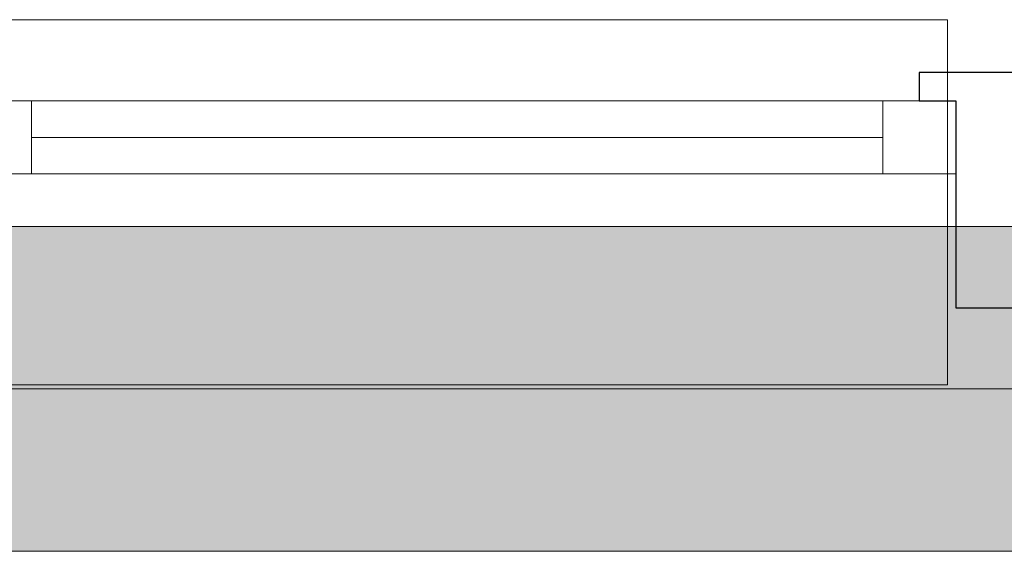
# Model space of a CAD drawing. Extents: x -620 to 300, y 62 to 1107.
# Tile 92 of 256: x -258 to -234, y 988 to 1001. Entities that reach past the tile are written whole.
import ezdxf
from ezdxf.lldxf.tags import DXFTag

# ---------------------------------------------------------------- set-up
doc = ezdxf.new("R2010")
doc.units = 0
doc.layers.get('0').update_dxf_attribs({"lineweight": 35})
doc.layers.add('30 -33 Aussenwände- 7 Fassade_ Elemente', color=7, linetype='Continuous', lineweight=9, true_color=0x00aacc)
doc.layers.add('30 -35 Decken- 1 Konstruktion-Träger- Stahlbeton', color=7, linetype='grob-A06G9FRA8I', lineweight=13, true_color=0x33aa00)
doc.layers.add('70 -71 Achsen- 1 Gebäudeachsen', color=7, linetype='STRICHPUNKT2-A06G9FR98I', lineweight=18)
doc.layers.add('iwb_Schraffur_Unterzug', color=7, linetype='Continuous', lineweight=5, true_color=0xffffcc, plot=False)
tags = doc.linetypes.add('grob-A06G9FRA8I', pattern=[14, 3, -8, 3]).pattern_tags.tags
tags[8:9] = [DXFTag(74, 4), DXFTag(75, 0), DXFTag(340, '0'), DXFTag(46, 0.0), DXFTag(50, 0.0), DXFTag(44, 0.0), DXFTag(45, 0.0)]
tags[6:7] = [DXFTag(74, 4), DXFTag(75, 0), DXFTag(340, '0'), DXFTag(46, 0.0), DXFTag(50, 0.0), DXFTag(44, 0.0), DXFTag(45, 0.0)]
tags[4:5] = [DXFTag(74, 4), DXFTag(75, 0), DXFTag(340, '0'), DXFTag(46, 0.0), DXFTag(50, 0.0), DXFTag(44, 0.0), DXFTag(45, 0.0)]
tags = doc.linetypes.add('STRICHPUNKT2-A06G9FR98I', pattern=[12.7, 6.35, -3.175, 0, -3.175]).pattern_tags.tags
tags[10:11] = [DXFTag(74, 4), DXFTag(75, 0), DXFTag(340, '0'), DXFTag(46, 0.0), DXFTag(50, 0.0), DXFTag(44, 0.0), DXFTag(45, 0.0)]
tags[8:9] = [DXFTag(74, 4), DXFTag(75, 0), DXFTag(340, '0'), DXFTag(46, 0.0), DXFTag(50, 0.0), DXFTag(44, 0.0), DXFTag(45, 0.0)]
tags[6:7] = [DXFTag(74, 4), DXFTag(75, 0), DXFTag(340, '0'), DXFTag(46, 0.0), DXFTag(50, 0.0), DXFTag(44, 0.0), DXFTag(45, 0.0)]
tags[4:5] = [DXFTag(74, 4), DXFTag(75, 0), DXFTag(340, '0'), DXFTag(46, 0.0), DXFTag(50, 0.0), DXFTag(44, 0.0), DXFTag(45, 0.0)]

# ---------------------------------------------------------------- blocks, each defined once
blk = doc.blocks.new('Referenz-A06G9FRB8I')
at = {"layer": '30 -33 Aussenwände- 7 Fassade_ Elemente', "color": 0}
for p, q in [((-259.275, 1001.153), (-235.075, 1001.153)), ((-235.075, 1001.153), (-235.075, 999.153)), ((-259.275, 999.153), (-257.675, 999.153)), ((-257.675, 997.353), (-257.675, 999.153)), ((-257.675, 999.153), (-236.675, 999.153)), ((-235.075, 999.153), (-236.675, 999.153)), ((-236.675, 999.153), (-236.675, 997.353)), ((-235.075, 997.353), (-235.075, 999.153)), ((-236.675, 998.253), (-257.675, 998.253)), ((-257.675, 997.353), (-259.275, 997.353)), ((-236.675, 997.353), (-257.675, 997.353)), ((-236.675, 997.353), (-235.075, 997.353)), ((-235.075, 992.153), (-235.075, 997.353)), ((-259.275, 992.153), (-235.075, 992.153))]:
    blk.add_line(p, q, dxfattribs=at)
at = {"layer": '30 -33 Aussenwände- 7 Fassade_ Elemente', "color": 0, "linetype": 'Continuous', "lineweight": -2, "ltscale": 0.25}
for p, q in [((-235.775, 999.853), (-235.775, 999.153)), ((-231.575, 999.853), (-235.775, 999.853)), ((-235.775, 999.153), (-234.875, 999.153)), ((-234.875, 999.153), (-234.875, 994.053)), ((-234.875, 994.053), (-232.475, 994.053))]:
    blk.add_line(p, q, dxfattribs=at)
at = {"layer": '30 -33 Aussenwände- 7 Fassade_ Elemente', "color": 0, "linetype": 'Continuous', "ltscale": 0.13}
for p, q in [((-259.275, 999.153), (-234.875, 999.153)), ((-234.875, 999.153), (-234.875, 997.353)), ((-234.875, 997.353), (-259.275, 997.353)), ((-286.075, 988.053), (-130.075, 988.053))]:
    blk.add_line(p, q, dxfattribs=at)
at = {"layer": '30 -33 Aussenwände- 7 Fassade_ Elemente', "color": 0, "linetype": 'Continuous', "lineweight": 18, "ltscale": 0.18}
for p, q in [((-259.275, 999.153), (-257.675, 999.153)), ((-257.675, 999.153), (-257.675, 997.353)), ((-236.675, 997.353), (-236.675, 999.153)), ((-236.675, 999.153), (-234.875, 999.153)), ((-234.875, 999.153), (-234.875, 997.353)), ((-257.675, 998.253), (-236.675, 998.253)), ((-257.675, 997.353), (-259.275, 997.353)), ((-234.875, 997.353), (-236.675, 997.353))]:
    blk.add_line(p, q, dxfattribs=at)
at = {"layer": '30 -35 Decken- 1 Konstruktion-Träger- Stahlbeton', "color": 0}
for p, q in [((-129.575, 996.053), (-538.628, 996.053)), ((-129.575, 988.053), (-538.628, 988.053))]:
    blk.add_line(p, q, dxfattribs=at)
at = {"layer": '70 -71 Achsen- 1 Gebäudeachsen', "color": 0, "linetype": 'STRICHPUNKT2-A06G9FR98I', "ltscale": 0.18}
blk.add_line((-538.628, 992.053), (75.968, 992.053), dxfattribs=at)
blk = doc.blocks.new('Referenz-A06G9FRD8I')
at = {"layer": 'iwb_Schraffur_Unterzug', "linetype": 'Continuous', "ltscale": 0.13}
for points in [[(-538.628, 996.053), (75.968, 996.053), (75.968, 994.399)], [(-538.628, 996.053), (75.968, 994.399), (-538.628, 993.695)], [(-538.628, 993.695), (75.968, 994.399), (75.968, 989.708)], [(-538.628, 993.695), (75.968, 989.708), (-538.628, 990.412)], [(-538.628, 990.412), (75.968, 989.708), (75.968, 988.053)], [(-538.628, 990.412), (75.968, 988.053), (-538.628, 988.053)]]:
    blk.add_solid(points, dxfattribs=at)

msp = doc.modelspace()

# ---------------------------------------------------------------- block references
at = {"color": 8, "lineweight": 25, "ltscale": 0.25, "true_color": 0x808080}
for name in ['Referenz-A06G9FRB8I', 'Referenz-A06G9FRD8I']:
    msp.add_blockref(name, (0, 0), dxfattribs=at)

doc.saveas('drawing.dxf')
